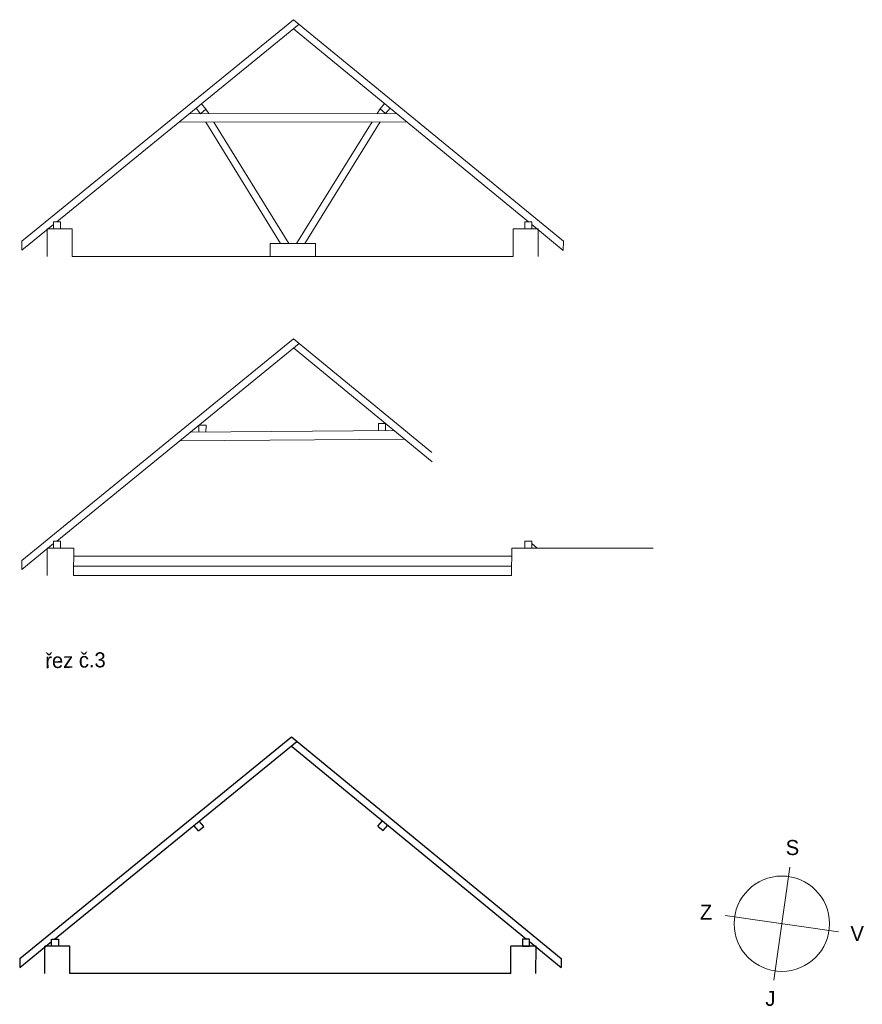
# Model space of a CAD drawing. Extents: x -203270 to -85874, y -56776 to -8137.
# Tile 4 of 5: x -157776 to -140985, y -27772 to -8137. Entities that reach past the tile are written whole.
import ezdxf

# ---------------------------------------------------------------- set-up
doc = ezdxf.new("R2010")
doc.units = 0
doc.header["$MEASUREMENT"] = 0
doc.linetypes.add('Čerchovaná', pattern=[670.277762, 352.777767, -176.388884, 0, -141.111112])
for name, color, linetype, lineweight in [('0_Číslo_pera__1', 7, 'Continuous', 15), ('2D ČÁRY_Číslo_pera__3', 150, 'Continuous', 13), ('krokve_Číslo_pera__1', 7, 'Continuous', 15), ('vodorovné konstrukce_Číslo_pera__1', 7, 'Continuous', 15), ('zdi_Číslo_pera__7', 7, 'Continuous', 20)]:
    doc.layers.add(name, color=color, linetype=linetype, lineweight=lineweight)
doc.styles.add('GENERATED_STYLE_2', font='txt')
doc.styles.add('GENERATED_STYLE_3', font='txt')

msp = doc.modelspace()

# ---------------------------------------------------------------- linework, layer by layer
at = {"color": 8, "linetype": 'Continuous'}
for p, q in [((-157775.7, -26854.9), (-152363.3, -22438.5)), ((-157081.9, -26469.5), (-152253, -22529.2)), ((-152363.3, -22438.5), (-146987.2, -26857.7)), ((-152363.6, -22619.5), (-147679.3, -26470)), ((-154108.7, -24224.1), (-154198, -24116.3)), ((-150638.6, -24218.7), (-150549.1, -24111)), ((-154216.4, -24313.4), (-154305.8, -24205.6)), ((-154216.4, -24313.4), (-154108.7, -24224.1)), ((-150638.6, -24218.7), (-150531, -24308.2)), ((-150531, -24308.2), (-150441.5, -24200.5)), ((-157144.8, -26609.5), (-157144.8, -26469.5)), ((-157144.8, -26469.5), (-157004.8, -26469.5)), ((-157004.8, -26469.5), (-157004.8, -26609.5)), ((-147616.8, -26469.8), (-147756.8, -26470.2)), ((-147756.8, -26470.2), (-147756.4, -26610.2)), ((-147616.4, -26609.8), (-147616.8, -26469.8)), ((-157776.3, -27036.1), (-157144.8, -26520.8)), ((-157276.8, -27159.5), (-157274.8, -26609.5)), ((-156774.8, -26609.5), (-157274.8, -26609.5)), ((-157004.8, -26609.5), (-157144.8, -26609.5)), ((-156776.8, -27159.5), (-156774.8, -26609.5)), ((-147988.3, -27159.5), (-147986.4, -26609.5)), ((-147486.4, -26609.5), (-147986.4, -26609.5)), ((-147756.4, -26610.2), (-147616.4, -26609.8)), ((-147616.6, -26521.5), (-146987.8, -27038.4)), ((-147488.3, -27159.5), (-147486.4, -26609.5)), ((-147988.3, -27159.5), (-156776.8, -27159.5))]:
    msp.add_line(p, q, dxfattribs=at)
at = {"color": 8, "linetype": 'Čerchovaná'}
for p, q in [((-157775.7, -26854.9), (-157776.3, -27036.1)), ((-146987.2, -26857.7), (-146987.8, -27038.4))]:
    msp.add_line(p, q, dxfattribs=at)
at = {"layer": '2D ČÁRY_Číslo_pera__3', "linetype": 'Continuous'}
for p, q in [((-142749.9, -27293.5), (-142427.6, -25035.4)), ((-143717.8, -26003.3), (-141459.7, -26325.6))]:
    msp.add_line(p, q, dxfattribs=at)
msp.add_circle((-142588.8, -26164.4), 950.4, dxfattribs=at)
at = {"layer": 'krokve_Číslo_pera__1', "linetype": 'Continuous'}
for p, q in [((-157731, -12553.1), (-157731.7, -12734.4)), ((-146942.5, -12555.9), (-146943.2, -12736.6)), ((-157731, -18918.6), (-157731.7, -19099.8))]:
    msp.add_line(p, q, dxfattribs=at)
at = {"layer": 'vodorovné konstrukce_Číslo_pera__1', "linetype": 'Continuous'}
for p, q in [((-157731, -12553.1), (-152318.6, -8136.7)), ((-157037.2, -12167.7), (-152208.3, -8227.4)), ((-152318.6, -8136.7), (-146942.5, -12555.9)), ((-152319, -8317.7), (-147634.6, -12168.2)), ((-154064, -9922.3), (-154153.3, -9814.5)), ((-150593.9, -9916.9), (-150504.4, -9809.2)), ((-150264.9, -10006.1), (-154394.4, -10011.2)), ((-154171.8, -10011.6), (-154261.1, -9903.8)), ((-154171.8, -10011.6), (-154064, -9922.3)), ((-154064, -9922.3), (-154009.4, -10010.7)), ((-150649.7, -10006.6), (-150593.9, -9916.9)), ((-150593.9, -9916.9), (-150486.3, -10006.4)), ((-150486.3, -10006.4), (-150396.8, -9898.8)), ((-150058.4, -10175.9), (-154603.1, -10181.5)), ((-154067.4, -10180.8), (-152576.5, -12597.7)), ((-153904.7, -10180.6), (-152414.7, -12597.7)), ((-152259.3, -12597.7), (-150755.4, -10176.7)), ((-152096.8, -12597.7), (-150592, -10176.5)), ((-157100.1, -12307.7), (-157100.1, -12167.7)), ((-157100.1, -12167.7), (-156960.1, -12167.7)), ((-156960.1, -12167.7), (-156960.1, -12307.7)), ((-147572.1, -12168.1), (-147712.1, -12168.5)), ((-147712.1, -12168.5), (-147711.7, -12308.5)), ((-147571.7, -12308.1), (-147572.1, -12168.1)), ((-157731.7, -12734.4), (-157100.1, -12219)), ((-156960.1, -12307.7), (-157100.1, -12307.7)), ((-147711.7, -12308.5), (-147571.7, -12308.1)), ((-147572, -12219.7), (-146943.2, -12736.6)), ((-157731, -18918.6), (-152318.6, -14502.2)), ((-152318.6, -14502.2), (-149562.3, -16767.9)), ((-157037.2, -18533.1), (-152208.3, -14592.8)), ((-152319, -14683.1), (-149557.9, -16952.7)), ((-154203.7, -16221), (-154205.9, -16361)), ((-154203.7, -16221), (-154063.7, -16221)), ((-154063.7, -16221), (-154065.9, -16361)), ((-150623.5, -16191.4), (-150483.5, -16191.8)), ((-150623.5, -16191.4), (-150623.5, -16334)), ((-150483.5, -16191.8), (-150483.5, -16334.4)), ((-150313.5, -16331.6), (-154376.8, -16362.3)), ((-150108.6, -16500.1), (-154587.1, -16533.9)), ((-157731.7, -19099.8), (-157100.1, -18584.5)), ((-157100.1, -18673.1), (-157100.1, -18533.1)), ((-157100.1, -18533.1), (-156960.1, -18533.1)), ((-156960.1, -18533.1), (-156960.1, -18673.1)), ((-147572.1, -18533.5), (-147712.1, -18533.9)), ((-147712.1, -18533.9), (-147711.7, -18673.9)), ((-147571.7, -18673.5), (-147572.1, -18533.5)), ((-147572, -18585.2), (-147465, -18673.1)), ((-156960.1, -18673.1), (-157100.1, -18673.1)), ((-147973.6, -18833.1), (-156702.1, -18833.1)), ((-147711.7, -18673.9), (-147571.7, -18673.5)), ((-147973.6, -19033.1), (-156702.1, -19033.1))]:
    msp.add_line(p, q, dxfattribs=at)
at = {"layer": 'zdi_Číslo_pera__7', "linetype": 'Continuous'}
for p, q in [((-157232.1, -12857.7), (-157230.1, -12307.7)), ((-156730.1, -12307.7), (-157230.1, -12307.7)), ((-156732.1, -12857.7), (-156730.1, -12307.7)), ((-147943.6, -12857.7), (-147941.7, -12307.7)), ((-147441.7, -12307.7), (-147941.7, -12307.7)), ((-147443.6, -12857.7), (-147441.7, -12307.7)), ((-152783.1, -12857.7), (-152782.3, -12597.7)), ((-151882.3, -12597.7), (-152782.3, -12597.7)), ((-151883.1, -12857.7), (-151882.3, -12597.7)), ((-147943.6, -12857.7), (-156732.1, -12857.7)), ((-157232.1, -19223.1), (-157230.1, -18673.1)), ((-156700.1, -18673.1), (-157230.1, -18673.1)), ((-156702.1, -19223.1), (-156700.1, -18673.1)), ((-147973.6, -19223.1), (-147971.7, -18673.1)), ((-145151.3, -18673.1), (-147971.7, -18673.1)), ((-147973.6, -19223.1), (-156702.1, -19223.1))]:
    msp.add_line(p, q, dxfattribs=at)

# ---------------------------------------------------------------- texts
at = {"layer": '0_Číslo_pera__1', "linetype": 'Continuous', "char_height": 300, "attachment_point": 4, "style": 'GENERATED_STYLE_3'}
for s, insert in [('{S}', (-142511.1, -24647.1)), ('{Z}', (-144220.3, -25932.4)), ('{V}', (-141220.5, -26362.1)), ('{J}', (-142917.4, -27655.2))]:
    msp.add_mtext(s, dxfattribs=dict(at, insert=insert))
at = {"layer": 'zdi_Číslo_pera__7', "linetype": 'Continuous', "insert": (-157264.6, -21073.5), "char_height": 300, "attachment_point": 7, "rotation": 0.88432, "style": 'GENERATED_STYLE_2'}
msp.add_mtext('{řez č.3}', dxfattribs=at)

doc.saveas('drawing.dxf')
